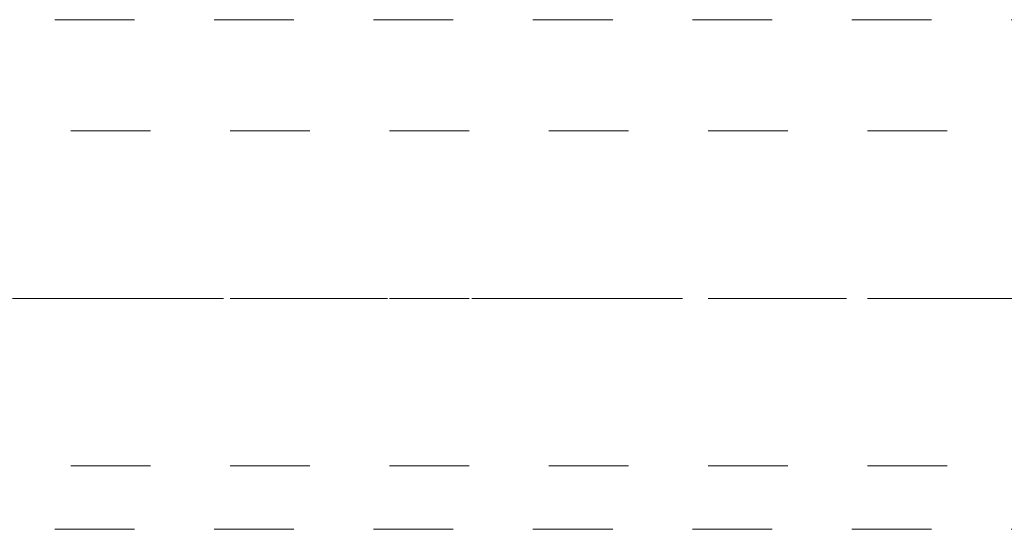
# Model space of a CAD drawing. Header units: metres. Extents: x -4 to 99, y -11 to 17.
# Tile 34 of 256: x 0.716 to 1.952, y 8.01 to 8.649. Entities that reach past the tile are written whole.
import ezdxf

# ---------------------------------------------------------------- set-up
doc = ezdxf.new("R2010")
doc.units = ezdxf.units.M
doc.header["$MEASUREMENT"] = 0
for name, pattern in [('Achse', [0.2, 0.1, -0.05, 0, -0.05]), ('Strichlinie doppelt', [0.546806, 0.264583, -0.105833, 0.070556, -0.105833]), ('Untersicht', [0.1, 0.075, -0.025])]:
    doc.linetypes.add(name, pattern=pattern)
for name, color, linetype in [('451 - Universal.Achsen Raster', 7, 'Continuous'), ('608 - Struktur.Träger', 7, 'Continuous'), ('Neubau_653 - Abdeckung.TB Verkofferung', 7, 'Continuous')]:
    doc.layers.add(name, color=color, linetype=linetype)

msp = doc.modelspace()

# ---------------------------------------------------------------- linework, layer by layer
at = {"layer": '451 - Universal.Achsen Raster', "color": 160, "linetype": 'Strichlinie doppelt', "lineweight": 9, "true_color": 0x3232ff}
msp.add_line((64.935, 8.3), (-3.175, 8.3), dxfattribs=at)
at = {"layer": '608 - Struktur.Träger', "color": 7, "linetype": 'Untersicht', "lineweight": 13}
for p, q in [((0.38, 8.51), (61.88, 8.51)), ((0.38, 8.09), (61.88, 8.09))]:
    msp.add_line(p, q, dxfattribs=at)
at = {"layer": '608 - Struktur.Träger', "color": 7, "linetype": 'Achse', "lineweight": 9}
msp.add_line((0.38, 8.3), (61.88, 8.3), dxfattribs=at)
at = {"layer": 'Neubau_653 - Abdeckung.TB Verkofferung', "color": 1, "linetype": 'Untersicht', "lineweight": 9}
for p, q in [((7.66, 8.6495), (0.235, 8.6495)), ((7.66, 8.0105), (0.235, 8.0105))]:
    msp.add_line(p, q, dxfattribs=at)

doc.saveas('drawing.dxf')
